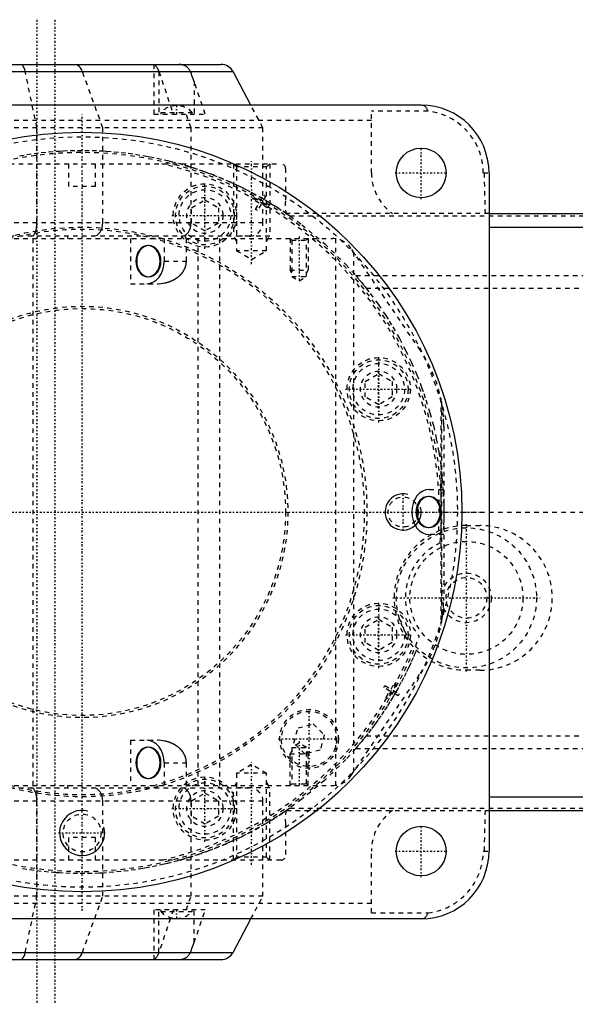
# Model space of a CAD drawing. Extents: x -565 to 345, y -109 to 109.
# Tile 18 of 19: x -14 to 109, y -109 to 109. Entities that reach past the tile are written whole.
import ezdxf

# ---------------------------------------------------------------- set-up
doc = ezdxf.new("R2010")
doc.units = 0
doc.linetypes.add('CENTER', pattern=[1.5, 0.45, -0.5, 0.05, -0.5])
doc.linetypes.add('DASHED', pattern=[2, 1, -1])
for name, color, linetype in [('AM_0', 7, 'CONTINUOUS'), ('AM_10', 7, 'CONTINUOUS'), ('AM_3', 7, 'DASHED'), ('AM_7', 7, 'CENTER')]:
    doc.layers.add(name, color=color, linetype=linetype)

msp = doc.modelspace()

# ---------------------------------------------------------------- linework, layer by layer
at = {"layer": 'AM_0', "color": 7, "linetype": 'CONTINUOUS'}
for p, q in [((-148.75, 99), (30.75, 99)), ((-28.94, 97.41), (33.4, 97.41)), ((37.34, 90), (33.4, 97.41)), ((75, 90), (-75, 90)), ((90, 75), (90, -75)), ((90, 66), (157.5, 66)), ((90, 63), (157.5, 63)), ((90, -63), (157.5, -63)), ((90, -66), (157.5, -66)), ((75, -90), (-75, -90)), ((33.4, -97.41), (37.34, -90)), ((-28.94, -97.41), (33.4, -97.41)), ((-148.75, -99), (30.75, -99))]:
    msp.add_line(p, q, dxfattribs=at)
for centre, radius in [((0, 0), 84), ((75, 75), 5.5), ((75, -75), 5.5)]:
    msp.add_circle(centre, radius, dxfattribs=at)
for centre, radius, start, end in [((30.75, 96), 3, 28, 90), ((75, 75), 15, 0, 90), ((75, -75), 15, 270, 0), ((30.75, -96), 3, 270, 332)]:
    msp.add_arc(centre, radius, start, end, dxfattribs=at)
at = {"layer": 'AM_10', "color": 7, "linetype": 'CONTINUOUS'}
for centre, radius in [((71, 0), 4), ((0, -71), 5)]:
    msp.add_arc(centre, radius, 75, 15, dxfattribs=at)
at = {"layer": 'AM_3', "color": 6, "linetype": 'DASHED'}
for p, q in [((15.88, 99), (15.88, 88)), ((-9.99, 85), (-12.57, 97.41)), ((4.57, 85), (0.07, 97.41)), ((16.99, 97.44), (20.16, 88)), ((16.99, 97.44), (16.99, 88)), ((24.77, 95.25), (24.77, 88)), ((27.25, 88), (24.77, 95.25)), ((40, 85), (37.34, 90)), ((15.88, 88), (27.25, 88)), ((17.43, 88.34), (17.43, 88)), ((17.43, 88.34), (24.33, 88.34)), ((24.1, 85), (23.01, 88)), ((24.33, 88), (24.33, 88.34)), ((76.51, 88.64), (64, 88.64)), ((64, 75), (64, 88.64)), ((40, 85), (-97.7, 85)), ((64, 86.59), (-64, 86.59)), ((-9.99, 64), (-9.99, 85)), ((4.57, 64), (4.57, 85)), ((24.1, 64), (24.1, 85)), ((40, 64), (40, 85)), ((-44, 77), (44, 77)), ((-3, 77), (-3, 72)), ((3, 72), (3, 77)), ((33.5, 77), (34.18, 76.32)), ((33.5, 77), (33.5, 61)), ((34.18, 76.32), (34.18, 57.8)), ((40.82, 76.32), (34.18, 76.32)), ((40.82, 76.32), (41.5, 77)), ((40.82, 57.8), (40.82, 76.32)), ((41.5, 77), (41.5, 61)), ((45, 76), (45, 68.74)), ((88.73, 75), (90, 75)), ((89.2, 66), (88.99, 75)), ((3, 72), (-3, 72)), ((39.41, 68.77), (40.16, 70.07)), ((40.6, 69.82), (39.85, 68.52)), ((40.16, 70.07), (40.6, 69.82)), ((24.2, 67.31), (27.17, 69.03)), ((27.17, 69.03), (30.14, 67.31)), ((37.8, 69.12), (38.05, 69.55)), ((39.16, 68.33), (37.8, 69.12)), ((38.05, 69.55), (39.41, 68.77)), ((38.34, 66.91), (39.16, 68.33)), ((39.6, 68.08), (38.78, 66.66)), ((40.96, 67.3), (39.6, 68.08)), ((39.85, 68.52), (41.21, 67.73)), ((41.21, 67.73), (40.96, 67.3)), ((24.2, 63.88), (24.2, 67.31)), ((30.14, 67.31), (30.14, 63.88)), ((38.78, 66.66), (38.34, 66.91)), ((90, 66), (45.21, 66)), ((45.21, 66), (45.95, 65.49)), ((45.95, 65.49), (157.5, 65.49)), ((40, 64), (-108.06, 64)), ((27.17, 62.17), (24.2, 63.88)), ((30.14, 63.88), (27.17, 62.17)), ((37, 61), (-89.99, 61)), ((-3.18, 60.5), (-3.18, 61)), ((0, 60.5), (0, 61)), ((41.5, 61), (33.5, 61)), ((34.18, 59.83), (33.5, 61)), ((40.82, 59.83), (41.5, 61)), ((-67, 60.5), (55.35, 60.5)), ((-10.88, 60.5), (-10.88, -60.5)), ((10.72, 60.5), (10.72, 50.5)), ((14.77, 58.95), (14.56, 58.95)), ((18.18, 60.5), (18.18, 55.5)), ((23.07, 55.5), (23.07, 60.5)), ((25.63, 60.5), (25.63, -60.5)), ((30.38, 60.5), (30.38, -60.5)), ((46, 60.5), (46.38, 60.12)), ((46, 60.5), (46, 53.5)), ((46.38, 60.12), (46.38, 52.1)), ((46.38, 60.12), (49.62, 60.12)), ((49.62, 60.12), (50, 60.5)), ((49.62, 52.1), (49.62, 60.12)), ((50, 60.5), (50, 53.5)), ((56.07, 60.45), (56.07, -60.45)), ((34.18, 57.8), (37.5, 55.88)), ((40.82, 57.8), (34.18, 57.8)), ((37.5, 55.88), (40.82, 57.8)), ((74.81, 35.75), (59.49, 58.31)), ((60.03, 57.51), (60.03, -57.51)), ((18.18, 55.5), (23.07, 55.5)), ((46.38, 52.84), (46, 53.5)), ((46, 53.5), (50, 53.5)), ((49.62, 52.84), (50, 53.5)), ((60.55, 52.29), (157.5, 52.29)), ((10.72, 50.5), (16.63, 50.5)), ((14.56, 52.05), (14.77, 52.05)), ((46.38, 52.1), (48, 51.16)), ((46.38, 52.1), (49.62, 52.1)), ((48, 51.16), (49.62, 52.1)), ((62.83, 49.52), (157.5, 49.52)), ((62.63, 28.88), (65.6, 30.6)), ((65.6, 30.6), (68.57, 28.88)), ((62.63, 25.46), (62.63, 28.88)), ((68.57, 28.88), (68.57, 25.46)), ((65.6, 23.74), (62.63, 25.46)), ((68.57, 25.46), (65.6, 23.74)), ((79.34, 25.13), (79.34, -25.13)), ((79.5, 24.35), (79.5, -24.35)), ((80, 18.89), (80, -18.89)), ((76.81, 5), (80, 5)), ((76.76, 3.45), (76.54, 3.45)), ((80, 0), (157.5, 0)), ((76.54, -3.45), (76.76, -3.45)), ((85, -3), (88, -3)), ((80, -5), (76.81, -5)), ((62.63, -25.46), (65.6, -23.74)), ((65.6, -23.74), (68.57, -25.46)), ((62.63, -28.89), (62.63, -25.46)), ((68.57, -25.46), (68.57, -28.89)), ((65.6, -30.6), (62.63, -28.89)), ((68.57, -28.89), (65.6, -30.6)), ((59.49, -58.31), (74.81, -35.75)), ((88, -35), (85, -35)), ((66.72, -38.81), (66.97, -38.38)), ((68.08, -39.6), (66.72, -38.81)), ((66.97, -38.38), (68.33, -39.16)), ((68.33, -39.16), (69.08, -37.86)), ((69.52, -38.11), (68.77, -39.41)), ((69.08, -37.86), (69.52, -38.11)), ((67.26, -41.02), (68.08, -39.6)), ((67.7, -41.27), (67.26, -41.02)), ((68.52, -39.85), (67.7, -41.27)), ((69.88, -40.63), (68.52, -39.85)), ((68.77, -39.41), (70.13, -40.2)), ((70.13, -40.2), (69.88, -40.63)), ((46.86, -51.1), (47.76, -47.76)), ((47.76, -47.76), (51.1, -46.86)), ((51.1, -46.86), (53.55, -49.31)), ((53.55, -49.31), (52.65, -52.65)), ((62.83, -49.52), (157.5, -49.52)), ((10.72, -50.5), (10.72, -60.5)), ((10.72, -50.5), (16.63, -50.5)), ((14.77, -52.05), (14.56, -52.05)), ((48, -51.16), (46.38, -52.1)), ((46.38, -52.1), (46.38, -60.12)), ((46.38, -52.1), (49.62, -52.1)), ((49.31, -53.55), (46.86, -51.1)), ((49.62, -52.1), (48, -51.16)), ((49.62, -60.12), (49.62, -52.1)), ((46.38, -52.84), (46, -53.5)), ((46, -60.5), (46, -53.5)), ((46, -53.5), (50, -53.5)), ((52.65, -52.65), (49.31, -53.55)), ((49.62, -52.84), (50, -53.5)), ((50, -60.5), (50, -53.5)), ((60.55, -52.29), (157.5, -52.29)), ((18.18, -55.5), (23.07, -55.5)), ((18.18, -55.5), (18.18, -60.5)), ((23.07, -60.5), (23.07, -55.5)), ((37.5, -55.88), (34.18, -57.8)), ((40.82, -57.8), (37.5, -55.88)), ((34.18, -57.8), (34.18, -76.32)), ((40.82, -57.8), (34.18, -57.8)), ((40.82, -76.32), (40.82, -57.8)), ((-67, -60.5), (55.35, -60.5)), ((-3.18, -61), (-3.18, -60.5)), ((0, -61), (0, -60.5)), ((14.56, -58.95), (14.77, -58.95)), ((34.18, -59.83), (33.5, -61)), ((40.82, -59.83), (41.5, -61)), ((46.38, -60.12), (46, -60.5)), ((46.38, -60.12), (49.62, -60.12)), ((50, -60.5), (49.62, -60.12)), ((-89.99, -61), (37, -61)), ((24.2, -63.89), (27.17, -62.17)), ((27.17, -62.17), (30.14, -63.89)), ((41.5, -61), (33.5, -61)), ((33.5, -77), (33.5, -61)), ((41.5, -77), (41.5, -61)), ((40, -64), (-97.7, -64)), ((-9.99, -85), (-9.99, -64)), ((4.57, -85), (4.57, -64)), ((24.1, -85), (24.1, -64)), ((24.2, -67.31), (24.2, -63.89)), ((30.14, -63.89), (30.14, -67.31)), ((40, -85), (40, -64)), ((27.17, -69.03), (24.2, -67.31)), ((30.14, -67.31), (27.17, -69.03)), ((45.95, -65.49), (45.21, -66)), ((45.21, -66), (90, -66)), ((45.95, -65.49), (157.5, -65.49)), ((88.99, -75), (89.2, -66)), ((45, -68.74), (45, -76)), ((-3, -72), (-3, -77)), ((3, -72), (-3, -72)), ((3, -77), (3, -72)), ((64, -88.64), (64, -75)), ((88.73, -75), (90, -75)), ((44, -77), (-44, -77)), ((34.18, -76.32), (33.5, -77)), ((40.82, -76.32), (34.18, -76.32)), ((41.5, -77), (40.82, -76.32)), ((40, -85), (-97.7, -85)), ((64, -86.59), (-64, -86.59)), ((-12.57, -97.41), (-9.99, -85)), ((0.07, -97.41), (4.57, -85)), ((23.01, -88), (24.1, -85)), ((37.34, -90), (40, -85)), ((15.88, -88), (15.88, -99)), ((27.25, -88), (15.88, -88)), ((20.16, -88), (16.99, -97.44)), ((16.99, -97.44), (16.99, -88)), ((17.43, -88), (17.43, -88.34)), ((17.43, -88.34), (24.33, -88.34)), ((24.33, -88.34), (24.33, -88)), ((24.77, -95.25), (24.77, -88)), ((24.77, -95.25), (27.25, -88)), ((64, -88.64), (76.51, -88.64))]:
    msp.add_line(p, q, dxfattribs=at)
for points in [[(-12.57, 97.41), (-12.68, 97.86), (-12.83, 98.25), (-13, 98.57), (-13.19, 98.81), (-13.39, 98.95), (-13.6, 99)], [(0.07, 97.41), (-0.13, 97.86), (-0.38, 98.25), (-0.68, 98.57), (-1.01, 98.81), (-1.37, 98.95), (-1.73, 99)], [(-11.16, 61), (-10.93, 61.06), (-10.71, 61.23), (-10.51, 61.51), (-10.33, 61.88), (-10.19, 62.33), (-10.08, 62.85), (-10.01, 63.41), (-9.99, 64)], [(2.53, 61), (2.93, 61.06), (3.31, 61.23), (3.66, 61.51), (3.97, 61.88), (4.23, 62.33), (4.42, 62.85), (4.53, 63.41), (4.57, 64)], [(22.05, 61), (22.45, 61.06), (22.84, 61.23), (23.19, 61.51), (23.5, 61.88), (23.76, 62.33), (23.94, 62.85), (24.06, 63.41), (24.1, 64)], [(14.29, 50.5), (15.05, 50.6), (15.78, 50.88), (16.45, 51.34), (17.04, 51.96), (17.52, 52.72), (17.88, 53.59), (18.1, 54.52), (18.18, 55.5)], [(76.81, 5), (76.06, 4.9), (75.33, 4.62), (74.65, 4.16), (74.07, 3.54), (73.58, 2.78), (73.22, 1.91), (73, 0.98), (72.93, 0), (73, -0.98), (73.22, -1.91), (73.58, -2.78), (74.07, -3.54), (74.65, -4.16), (75.33, -4.62), (76.06, -4.9), (76.81, -5)], [(18.18, -55.5), (18.1, -54.52), (17.88, -53.59), (17.52, -52.72), (17.04, -51.96), (16.45, -51.34), (15.78, -50.88), (15.05, -50.6), (14.29, -50.5)], [(-9.99, -64), (-10.01, -63.41), (-10.08, -62.85), (-10.19, -62.33), (-10.33, -61.88), (-10.51, -61.51), (-10.71, -61.23), (-10.93, -61.06), (-11.16, -61)], [(4.57, -64), (4.53, -63.41), (4.42, -62.85), (4.23, -62.33), (3.97, -61.88), (3.66, -61.51), (3.31, -61.23), (2.93, -61.06), (2.53, -61)], [(24.1, -64), (24.06, -63.41), (23.94, -62.85), (23.76, -62.33), (23.5, -61.88), (23.19, -61.51), (22.84, -61.23), (22.45, -61.06), (22.05, -61)], [(-13.6, -99), (-13.39, -98.95), (-13.19, -98.81), (-13, -98.57), (-12.83, -98.25), (-12.68, -97.86), (-12.57, -97.41)], [(-1.73, -99), (-1.37, -98.95), (-1.01, -98.81), (-0.68, -98.57), (-0.38, -98.25), (-0.13, -97.86), (0.07, -97.41)]]:
    msp.add_lwpolyline(points, dxfattribs=at)
for points in [[(14.56, 58.95), (14.04, 58.88), (13.53, 58.69), (13.07, 58.37), (12.66, 57.94), (12.33, 57.42), (12.08, 56.82), (11.93, 56.17), (11.88, 55.5), (11.93, 54.83), (12.08, 54.18), (12.33, 53.58), (12.66, 53.06), (13.07, 52.63), (13.53, 52.31), (14.04, 52.12), (14.56, 52.05), (15.08, 52.12), (15.59, 52.31), (16.05, 52.63), (16.46, 53.06), (16.79, 53.58), (17.04, 54.18), (17.19, 54.83), (17.24, 55.5), (17.19, 56.17), (17.04, 56.82), (16.79, 57.42), (16.46, 57.94), (16.05, 58.37), (15.59, 58.69), (15.08, 58.88)], [(14.77, 52.05), (15.29, 52.12), (15.79, 52.31), (16.26, 52.63), (16.66, 53.06), (17, 53.58), (17.24, 54.18), (17.4, 54.83), (17.45, 55.5), (17.4, 56.17), (17.24, 56.82), (17, 57.42), (16.66, 57.94), (16.26, 58.37), (15.79, 58.69), (15.29, 58.88), (14.77, 58.95), (14.24, 58.88), (13.74, 58.69), (13.28, 58.37), (12.87, 57.94), (12.54, 57.42), (12.29, 56.82), (12.14, 56.17), (12.08, 55.5), (12.14, 54.83), (12.29, 54.18), (12.54, 53.58), (12.87, 53.06), (13.28, 52.63), (13.74, 52.31), (14.24, 52.12)], [(76.54, 3.45), (76.02, 3.38), (75.52, 3.19), (75.05, 2.87), (74.65, 2.44), (74.31, 1.92), (74.06, 1.32), (73.91, 0.67), (73.86, 0), (73.91, -0.67), (74.06, -1.32), (74.31, -1.92), (74.65, -2.44), (75.05, -2.87), (75.52, -3.19), (76.02, -3.38), (76.54, -3.45), (77.06, -3.38), (77.57, -3.19), (78.03, -2.87), (78.44, -2.44), (78.77, -1.92), (79.02, -1.32), (79.17, -0.67), (79.22, 0), (79.17, 0.67), (79.02, 1.32), (78.77, 1.92), (78.44, 2.44), (78.03, 2.87), (77.57, 3.19), (77.06, 3.38)], [(76.76, -3.45), (77.28, -3.38), (77.78, -3.19), (78.25, -2.87), (78.65, -2.44), (78.99, -1.92), (79.23, -1.32), (79.39, -0.67), (79.44, 0), (79.39, 0.67), (79.23, 1.32), (78.99, 1.92), (78.65, 2.44), (78.25, 2.87), (77.78, 3.19), (77.28, 3.38), (76.76, 3.45), (76.23, 3.38), (75.73, 3.19), (75.27, 2.87), (74.86, 2.44), (74.53, 1.92), (74.28, 1.32), (74.13, 0.67), (74.08, 0), (74.13, -0.67), (74.28, -1.32), (74.53, -1.92), (74.86, -2.44), (75.27, -2.87), (75.73, -3.19), (76.23, -3.38)], [(14.56, -52.05), (14.04, -52.12), (13.53, -52.31), (13.07, -52.63), (12.66, -53.06), (12.33, -53.58), (12.08, -54.18), (11.93, -54.83), (11.88, -55.5), (11.93, -56.17), (12.08, -56.82), (12.33, -57.42), (12.66, -57.94), (13.07, -58.37), (13.53, -58.69), (14.04, -58.88), (14.56, -58.95), (15.08, -58.88), (15.59, -58.69), (16.05, -58.37), (16.46, -57.94), (16.79, -57.42), (17.04, -56.82), (17.19, -56.17), (17.24, -55.5), (17.19, -54.83), (17.04, -54.18), (16.79, -53.58), (16.46, -53.06), (16.05, -52.63), (15.59, -52.31), (15.08, -52.12)], [(14.77, -58.95), (15.29, -58.88), (15.79, -58.69), (16.26, -58.37), (16.66, -57.94), (17, -57.42), (17.24, -56.82), (17.4, -56.17), (17.45, -55.5), (17.4, -54.83), (17.24, -54.18), (17, -53.58), (16.66, -53.06), (16.26, -52.63), (15.79, -52.31), (15.29, -52.12), (14.77, -52.05), (14.24, -52.12), (13.74, -52.31), (13.28, -52.63), (12.87, -53.06), (12.54, -53.58), (12.29, -54.18), (12.14, -54.83), (12.08, -55.5), (12.14, -56.17), (12.29, -56.82), (12.54, -57.42), (12.87, -57.94), (13.28, -58.37), (13.74, -58.69), (14.24, -58.88)]]:
    msp.add_lwpolyline(points, close=True, dxfattribs=at)
for points in [[(15.91, 99, 0), (15.92, 99, 0), (15.95, 98.99, 0), (15.99, 98.97, 0), (16.01, 98.96, 0), (16.03, 98.94, 0), (16.08, 98.91, 0), (16.14, 98.86, 0), (16.2, 98.8, 0), (16.27, 98.73, 0), (16.33, 98.65, 0), (16.37, 98.61, 0), (16.4, 98.57, 0), (16.47, 98.47, 0), (16.55, 98.36, 0), (16.62, 98.24, 0), (16.7, 98.12, 0), (16.77, 97.98, 0), (16.8, 97.91, 0), (16.84, 97.84, 0), (16.9, 97.68, 0), (16.97, 97.53, 0), (16.99, 97.44, 0)], [(23.94, 97.41, 0), (23.91, 97.49, 0), (23.83, 97.65, 0), (23.74, 97.81, 0), (23.69, 97.88, 0), (23.64, 97.95, 0), (23.53, 98.09, 0), (23.42, 98.22, 0), (23.29, 98.35, 0), (23.15, 98.46, 0), (23.07, 98.52, 0), (23.05, 98.53, 0), (23.02, 98.55, 0), (23.01, 98.56, 0), (23, 98.57, 0), (22.98, 98.58, 0), (22.95, 98.6, 0), (22.94, 98.61, 0), (22.93, 98.61, 0), (22.9, 98.63, 0), (22.88, 98.64, 0), (22.86, 98.65, 0), (22.85, 98.66, 0), (22.82, 98.67, 0), (22.8, 98.69, 0), (22.77, 98.7, 0), (22.74, 98.71, 0), (22.72, 98.72, 0), (22.7, 98.73, 0), (22.69, 98.74, 0), (22.66, 98.75, 0), (22.64, 98.76, 0), (22.61, 98.77, 0), (22.58, 98.78, 0), (22.55, 98.8, 0), (22.54, 98.8, 0), (22.52, 98.81, 0), (22.5, 98.82, 0), (22.47, 98.83, 0), (22.37, 98.86, 0), (22.19, 98.91, 0), (22.02, 98.94, 0), (21.92, 98.96, 0), (21.83, 98.97, 0), (21.65, 98.99, 0), (21.46, 99, 0), (21.36, 99, 0)], [(24.77, 95.25, 0), (24.64, 95.62, 0), (24.37, 96.35, 0), (24.09, 97.06, 0), (23.94, 97.41, 0)], [(75.14, 90, 0), (75.15, 90, 0), (75.16, 90, 0), (75.18, 90, 0), (75.19, 90, 0), (75.2, 90, 0), (75.21, 90, 0), (75.23, 90, 0), (75.25, 90, 0), (75.26, 90, 0), (75.27, 90, 0), (75.28, 90, 0), (75.29, 90, 0), (75.3, 89.99, 0), (75.32, 89.99, 0), (75.33, 89.99, 0), (75.34, 89.99, 0), (75.36, 89.99, 0), (75.36, 89.99, 0), (75.37, 89.99, 0), (75.38, 89.99, 0), (75.4, 89.99, 0), (75.4, 89.99, 0), (75.41, 89.98, 0), (75.42, 89.98, 0), (75.44, 89.98, 0), (75.44, 89.98, 0), (75.45, 89.98, 0), (75.46, 89.98, 0), (75.48, 89.97, 0), (75.49, 89.97, 0), (75.5, 89.97, 0), (75.52, 89.96, 0), (75.52, 89.96, 0), (75.53, 89.96, 0), (75.54, 89.96, 0), (75.55, 89.95, 0), (75.6, 89.94, 0), (75.67, 89.9, 0), (75.75, 89.86, 0), (75.82, 89.8, 0), (75.86, 89.76, 0), (75.89, 89.72, 0), (75.96, 89.64, 0), (76.03, 89.54, 0), (76.1, 89.43, 0), (76.17, 89.31, 0), (76.25, 89.17, 0), (76.28, 89.1, 0), (76.32, 89.03, 0), (76.39, 88.88, 0), (76.47, 88.72, 0), (76.51, 88.64, 0)], [(-13.81, 78.8, 0), (-12.22, 79.06, 0), (-10.63, 79.29, 0), (-9.03, 79.49, 0), (-7.43, 79.65, 0), (-5.83, 79.79, 0), (-5.03, 79.84, 0), (-4.22, 79.89, 0), (-2.62, 79.96, 0), (-1.01, 79.99, 0), (0.6, 80, 0), (2.21, 79.97, 0), (3.81, 79.91, 0), (4.62, 79.87, 0), (5.42, 79.82, 0), (7.02, 79.69, 0), (8.62, 79.53, 0), (10.22, 79.34, 0), (11.81, 79.12, 0), (13.4, 78.87, 0), (14.19, 78.73, 0), (14.99, 78.58, 0), (16.56, 78.27, 0), (18.13, 77.92, 0), (18.91, 77.73, 0), (19.7, 77.54, 0), (21.25, 77.13, 0), (22.8, 76.68, 0), (23.57, 76.45, 0), (24.33, 76.21, 0), (25.86, 75.7, 0), (27.38, 75.17, 0), (28.88, 74.6, 0), (30.38, 74.01, 0), (31.86, 73.38, 0), (32.59, 73.06, 0), (33.33, 72.73, 0), (34.78, 72.04, 0), (36.22, 71.33, 0), (37.65, 70.59, 0), (39.06, 69.81, 0), (40.46, 69.02, 0), (41.15, 68.61, 0), (41.84, 68.19, 0), (43.2, 67.33, 0), (44.54, 66.45, 0), (45.21, 66, 0)], [(45.95, 65.49, 0), (48.6, 63.54, 0), (53.66, 59.34, 0), (58.35, 54.73, 0), (60.55, 52.29, 0)], [(16.63, 50.5, 0), (16.91, 50.5, 0), (17.47, 50.54, 0), (18.03, 50.62, 0), (18.3, 50.67, 0), (18.34, 50.68, 0), (18.43, 50.7, 0), (18.52, 50.72, 0), (18.57, 50.73, 0), (18.61, 50.74, 0), (18.7, 50.77, 0), (18.79, 50.79, 0), (18.88, 50.81, 0), (18.97, 50.84, 0), (19.05, 50.87, 0), (19.1, 50.88, 0), (19.14, 50.89, 0), (19.22, 50.92, 0), (19.31, 50.95, 0), (19.39, 50.98, 0), (19.48, 51.02, 0), (19.56, 51.05, 0), (19.6, 51.06, 0), (19.65, 51.08, 0), (19.73, 51.12, 0), (19.81, 51.15, 0), (19.89, 51.19, 0), (19.97, 51.23, 0), (20.05, 51.26, 0), (20.09, 51.28, 0), (20.13, 51.3, 0), (20.21, 51.34, 0), (20.29, 51.38, 0), (20.36, 51.43, 0), (20.44, 51.47, 0), (20.51, 51.51, 0), (20.55, 51.53, 0), (20.59, 51.56, 0), (20.66, 51.6, 0), (20.73, 51.65, 0), (20.8, 51.69, 0), (20.88, 51.74, 0), (20.95, 51.79, 0), (20.98, 51.81, 0), (21.01, 51.84, 0), (21.08, 51.89, 0), (21.15, 51.94, 0), (21.18, 51.96, 0), (21.22, 51.99, 0), (21.28, 52.04, 0), (21.35, 52.1, 0), (21.38, 52.12, 0), (21.41, 52.15, 0), (21.47, 52.2, 0), (21.53, 52.26, 0), (21.59, 52.31, 0), (21.65, 52.37, 0), (21.71, 52.43, 0), (21.74, 52.46, 0), (21.77, 52.49, 0), (21.82, 52.54, 0), (21.88, 52.6, 0), (21.93, 52.66, 0), (21.98, 52.72, 0), (22.03, 52.78, 0), (22.06, 52.81, 0), (22.08, 52.84, 0), (22.13, 52.91, 0), (22.18, 52.97, 0), (22.23, 53.03, 0), (22.27, 53.1, 0), (22.32, 53.16, 0), (22.34, 53.19, 0), (22.36, 53.22, 0), (22.4, 53.29, 0), (22.44, 53.35, 0), (22.48, 53.42, 0), (22.52, 53.49, 0), (22.56, 53.55, 0), (22.58, 53.59, 0), (22.6, 53.62, 0), (22.63, 53.69, 0), (22.66, 53.76, 0), (22.69, 53.82, 0), (22.73, 53.89, 0), (22.76, 53.96, 0), (22.77, 54, 0), (22.78, 54.03, 0), (22.81, 54.1, 0), (22.84, 54.17, 0), (22.85, 54.21, 0), (22.86, 54.24, 0), (22.88, 54.31, 0), (22.9, 54.38, 0), (22.91, 54.42, 0), (22.92, 54.45, 0), (22.94, 54.52, 0), (22.96, 54.6, 0), (22.98, 54.67, 0), (22.99, 54.74, 0), (23.01, 54.81, 0), (23.01, 54.85, 0), (23.02, 54.88, 0), (23.03, 54.96, 0), (23.04, 55.03, 0), (23.05, 55.1, 0), (23.05, 55.17, 0), (23.06, 55.25, 0), (23.06, 55.28, 0), (23.06, 55.32, 0), (23.07, 55.39, 0), (23.07, 55.46, 0), (23.07, 55.5, 0)], [(60.55, 52.29, 0), (60.55, 52.28, 0), (60.57, 52.27, 0), (60.58, 52.25, 0), (60.58, 52.25, 0), (60.59, 52.24, 0), (60.6, 52.23, 0), (60.61, 52.21, 0), (60.63, 52.2, 0), (60.64, 52.18, 0), (60.65, 52.17, 0), (60.66, 52.16, 0), (60.67, 52.15, 0), (60.68, 52.13, 0), (60.7, 52.12, 0), (60.71, 52.1, 0), (60.73, 52.08, 0), (60.74, 52.06, 0), (60.75, 52.05, 0), (60.76, 52.04, 0), (60.77, 52.03, 0), (60.79, 52.01, 0), (60.8, 52, 0), (60.81, 51.99, 0), (60.82, 51.97, 0), (60.84, 51.95, 0), (60.85, 51.94, 0), (60.86, 51.93, 0), (60.87, 51.91, 0), (60.89, 51.89, 0), (60.91, 51.87, 0), (60.93, 51.84, 0), (60.95, 51.82, 0), (60.95, 51.81, 0), (60.96, 51.8, 0), (60.98, 51.78, 0), (61, 51.76, 0), (61.07, 51.68, 0), (61.18, 51.54, 0), (61.31, 51.39, 0), (61.44, 51.24, 0), (61.51, 51.16, 0), (61.58, 51.07, 0), (61.72, 50.9, 0), (61.86, 50.73, 0), (62.01, 50.54, 0), (62.16, 50.36, 0), (62.31, 50.17, 0), (62.39, 50.08, 0), (62.46, 49.98, 0), (62.61, 49.8, 0), (62.76, 49.61, 0), (62.83, 49.52, 0)], [(62.83, 49.52, 0), (63.74, 48.35, 0), (65.49, 45.95, 0), (67.15, 43.49, 0), (67.94, 42.24, 0), (68.71, 40.97, 0), (70.18, 38.4, 0), (71.56, 35.77, 0), (72.84, 33.09, 0), (74.01, 30.37, 0), (75.09, 27.6, 0), (75.59, 26.21, 0), (76.06, 24.8, 0), (76.93, 21.96, 0), (77.69, 19.1, 0), (78.34, 16.2, 0), (78.89, 13.29, 0), (79.33, 10.35, 0), (79.51, 8.88, 0), (79.66, 7.41, 0), (79.88, 4.45, 0), (79.99, 1.48, 0), (80, 0, 0)], [(79.69, 23.22, 0), (79.66, 23.41, 0), (79.6, 23.79, 0), (79.53, 24.16, 0), (79.5, 24.35, 0)], [(80, 18.89, 0), (79.99, 19.58, 0), (79.92, 21.03, 0), (79.78, 22.5, 0), (79.69, 23.22, 0)], [(80, 0, 0), (80, -0.64, 0), (79.98, -1.92, 0), (79.94, -3.19, 0), (79.91, -3.83, 0)], [(79.69, -23.22, 0), (79.78, -22.5, 0), (79.92, -21.03, 0), (79.99, -19.58, 0), (80, -18.89, 0)], [(79.5, -24.35, 0), (79.53, -24.16, 0), (79.6, -23.79, 0), (79.66, -23.41, 0), (79.69, -23.22, 0)], [(73.93, -30.56, 0), (73.7, -31.12, 0), (73.21, -32.25, 0), (72.71, -33.36, 0), (72.45, -33.92, 0), (72.19, -34.47, 0), (71.66, -35.57, 0), (71.1, -36.67, 0), (70.53, -37.75, 0), (69.95, -38.82, 0), (69.34, -39.89, 0), (69.04, -40.42, 0), (68.73, -40.95, 0), (68.09, -42, 0), (67.44, -43.03, 0), (66.77, -44.06, 0), (66.09, -45.08, 0), (65.39, -46.08, 0), (65.04, -46.58, 0), (64.68, -47.08, 0), (63.95, -48.06, 0), (63.21, -49.04, 0), (62.83, -49.52, 0)], [(62.83, -49.52, 0), (62.76, -49.61, 0), (62.61, -49.8, 0), (62.46, -49.98, 0), (62.39, -50.08, 0), (62.31, -50.17, 0), (62.16, -50.36, 0), (62.01, -50.54, 0), (61.86, -50.73, 0), (61.72, -50.9, 0), (61.58, -51.07, 0), (61.51, -51.16, 0), (61.44, -51.24, 0), (61.31, -51.39, 0), (61.18, -51.54, 0), (61.07, -51.68, 0), (61, -51.76, 0), (60.98, -51.78, 0), (60.96, -51.8, 0), (60.95, -51.81, 0), (60.95, -51.82, 0), (60.93, -51.84, 0), (60.91, -51.87, 0), (60.89, -51.89, 0), (60.87, -51.91, 0), (60.86, -51.93, 0), (60.85, -51.94, 0), (60.84, -51.95, 0), (60.82, -51.97, 0), (60.81, -51.99, 0), (60.8, -52, 0), (60.79, -52.01, 0), (60.77, -52.03, 0), (60.76, -52.04, 0), (60.75, -52.05, 0), (60.74, -52.06, 0), (60.73, -52.08, 0), (60.71, -52.1, 0), (60.7, -52.12, 0), (60.68, -52.13, 0), (60.67, -52.15, 0), (60.66, -52.16, 0), (60.65, -52.17, 0), (60.64, -52.18, 0), (60.63, -52.2, 0), (60.61, -52.21, 0), (60.6, -52.23, 0), (60.59, -52.24, 0), (60.58, -52.25, 0), (60.58, -52.25, 0), (60.57, -52.27, 0), (60.55, -52.28, 0), (60.55, -52.29, 0)], [(23.07, -55.5, 0), (23.07, -55.46, 0), (23.07, -55.39, 0), (23.06, -55.32, 0), (23.06, -55.28, 0), (23.06, -55.25, 0), (23.05, -55.17, 0), (23.05, -55.1, 0), (23.04, -55.03, 0), (23.03, -54.96, 0), (23.02, -54.88, 0), (23.01, -54.85, 0), (23.01, -54.81, 0), (22.99, -54.74, 0), (22.98, -54.67, 0), (22.96, -54.6, 0), (22.94, -54.52, 0), (22.92, -54.45, 0), (22.91, -54.42, 0), (22.9, -54.38, 0), (22.88, -54.31, 0), (22.86, -54.24, 0), (22.85, -54.21, 0), (22.84, -54.17, 0), (22.81, -54.1, 0), (22.78, -54.03, 0), (22.77, -54, 0), (22.76, -53.96, 0), (22.73, -53.89, 0), (22.69, -53.82, 0), (22.66, -53.76, 0), (22.63, -53.69, 0), (22.6, -53.62, 0), (22.58, -53.59, 0), (22.56, -53.55, 0), (22.52, -53.49, 0), (22.48, -53.42, 0), (22.44, -53.35, 0), (22.4, -53.29, 0), (22.36, -53.22, 0), (22.34, -53.19, 0), (22.32, -53.16, 0), (22.27, -53.1, 0), (22.23, -53.03, 0), (22.18, -52.97, 0), (22.13, -52.91, 0), (22.08, -52.84, 0), (22.06, -52.81, 0), (22.03, -52.78, 0), (21.98, -52.72, 0), (21.93, -52.66, 0), (21.88, -52.6, 0), (21.82, -52.54, 0), (21.77, -52.49, 0), (21.74, -52.46, 0), (21.71, -52.43, 0), (21.65, -52.37, 0), (21.59, -52.31, 0), (21.53, -52.26, 0), (21.47, -52.2, 0), (21.41, -52.15, 0), (21.38, -52.12, 0), (21.35, -52.1, 0), (21.28, -52.04, 0), (21.22, -51.99, 0), (21.18, -51.96, 0), (21.15, -51.94, 0), (21.08, -51.89, 0), (21.01, -51.84, 0), (20.98, -51.81, 0), (20.95, -51.79, 0), (20.88, -51.74, 0), (20.8, -51.69, 0), (20.73, -51.65, 0), (20.66, -51.6, 0), (20.59, -51.56, 0), (20.55, -51.53, 0), (20.51, -51.51, 0), (20.44, -51.47, 0), (20.36, -51.43, 0), (20.29, -51.38, 0), (20.21, -51.34, 0), (20.13, -51.3, 0), (20.09, -51.28, 0), (20.05, -51.26, 0), (19.97, -51.23, 0), (19.89, -51.19, 0), (19.81, -51.15, 0), (19.73, -51.12, 0), (19.65, -51.08, 0), (19.6, -51.06, 0), (19.56, -51.05, 0), (19.48, -51.02, 0), (19.39, -50.98, 0), (19.31, -50.95, 0), (19.22, -50.92, 0), (19.14, -50.89, 0), (19.1, -50.88, 0), (19.05, -50.87, 0), (18.97, -50.84, 0), (18.88, -50.81, 0), (18.79, -50.79, 0), (18.7, -50.77, 0), (18.61, -50.74, 0), (18.57, -50.73, 0), (18.52, -50.72, 0), (18.43, -50.7, 0), (18.34, -50.68, 0), (18.3, -50.67, 0), (18.03, -50.62, 0), (17.47, -50.54, 0), (16.91, -50.5, 0), (16.63, -50.5, 0)], [(60.55, -52.29, 0), (58.35, -54.73, 0), (53.66, -59.34, 0), (48.6, -63.54, 0), (45.95, -65.49, 0)], [(45.21, -66, 0), (44.54, -66.45, 0), (43.2, -67.33, 0), (41.84, -68.19, 0), (41.15, -68.61, 0), (40.46, -69.02, 0), (39.06, -69.81, 0), (37.65, -70.59, 0), (36.22, -71.33, 0), (34.78, -72.04, 0), (33.33, -72.73, 0), (32.59, -73.06, 0), (31.86, -73.38, 0), (30.38, -74.01, 0), (28.88, -74.6, 0), (27.38, -75.17, 0), (25.86, -75.7, 0), (24.33, -76.21, 0), (23.57, -76.45, 0), (22.8, -76.68, 0), (21.25, -77.13, 0), (19.7, -77.54, 0), (18.91, -77.73, 0), (18.13, -77.92, 0), (16.56, -78.27, 0), (14.99, -78.58, 0), (14.19, -78.73, 0), (13.4, -78.87, 0), (11.81, -79.12, 0), (10.22, -79.34, 0), (8.62, -79.53, 0), (7.02, -79.69, 0), (5.42, -79.82, 0), (4.62, -79.87, 0), (3.81, -79.91, 0), (2.21, -79.97, 0), (0.6, -80, 0), (-1.01, -79.99, 0), (-2.62, -79.96, 0), (-4.22, -79.89, 0), (-5.03, -79.84, 0), (-5.83, -79.79, 0), (-7.43, -79.65, 0), (-9.03, -79.49, 0), (-10.63, -79.29, 0), (-12.22, -79.06, 0), (-13.81, -78.8, 0)], [(76.51, -88.64, 0), (76.47, -88.72, 0), (76.39, -88.88, 0), (76.32, -89.03, 0), (76.28, -89.1, 0), (76.25, -89.17, 0), (76.18, -89.31, 0), (76.11, -89.43, 0), (76.04, -89.54, 0), (75.97, -89.64, 0), (75.9, -89.72, 0), (75.86, -89.76, 0), (75.83, -89.79, 0), (75.75, -89.85, 0), (75.68, -89.9, 0), (75.61, -89.94, 0), (75.53, -89.96, 0), (75.48, -89.97, 0), (75.47, -89.97, 0), (75.46, -89.98, 0), (75.45, -89.98, 0), (75.45, -89.98, 0), (75.43, -89.98, 0), (75.42, -89.98, 0), (75.41, -89.98, 0), (75.41, -89.99, 0), (75.39, -89.99, 0), (75.38, -89.99, 0), (75.37, -89.99, 0), (75.37, -89.99, 0), (75.35, -89.99, 0), (75.34, -89.99, 0), (75.33, -89.99, 0), (75.31, -89.99, 0), (75.3, -89.99, 0), (75.29, -90, 0), (75.28, -90, 0), (75.27, -90, 0), (75.25, -90, 0), (75.24, -90, 0), (75.22, -90, 0), (75.2, -90, 0), (75.19, -90, 0), (75.18, -90, 0), (75.17, -90, 0), (75.15, -90, 0), (75.14, -90, 0)], [(23.94, -97.41, 0), (24.09, -97.06, 0), (24.37, -96.35, 0), (24.64, -95.62, 0), (24.77, -95.25, 0)], [(16.99, -97.44, 0), (16.97, -97.53, 0), (16.9, -97.68, 0), (16.84, -97.84, 0), (16.8, -97.91, 0), (16.77, -97.98, 0), (16.7, -98.12, 0), (16.62, -98.24, 0), (16.55, -98.36, 0), (16.47, -98.47, 0), (16.4, -98.57, 0), (16.37, -98.61, 0), (16.33, -98.65, 0), (16.27, -98.73, 0), (16.2, -98.8, 0), (16.14, -98.86, 0), (16.08, -98.91, 0), (16.03, -98.95, 0), (16.01, -98.96, 0), (15.99, -98.97, 0), (15.95, -98.99, 0), (15.92, -99, 0), (15.91, -99, 0)], [(21.36, -99, 0), (21.46, -99, 0), (21.65, -98.99, 0), (21.83, -98.97, 0), (21.92, -98.96, 0), (22.01, -98.95, 0), (22.19, -98.91, 0), (22.37, -98.86, 0), (22.47, -98.83, 0), (22.5, -98.82, 0), (22.53, -98.81, 0), (22.54, -98.8, 0), (22.55, -98.8, 0), (22.58, -98.78, 0), (22.61, -98.77, 0), (22.64, -98.76, 0), (22.66, -98.75, 0), (22.69, -98.74, 0), (22.7, -98.73, 0), (22.72, -98.72, 0), (22.74, -98.71, 0), (22.77, -98.7, 0), (22.8, -98.69, 0), (22.82, -98.67, 0), (22.85, -98.66, 0), (22.86, -98.65, 0), (22.88, -98.64, 0), (22.9, -98.63, 0), (22.93, -98.61, 0), (22.94, -98.61, 0), (22.95, -98.6, 0), (22.98, -98.58, 0), (23, -98.57, 0), (23.01, -98.56, 0), (23.02, -98.55, 0), (23.05, -98.53, 0), (23.07, -98.52, 0), (23.15, -98.46, 0), (23.29, -98.35, 0), (23.42, -98.22, 0), (23.53, -98.09, 0), (23.64, -97.95, 0), (23.69, -97.88, 0), (23.74, -97.81, 0), (23.83, -97.65, 0), (23.91, -97.49, 0), (23.94, -97.41, 0)]]:
    msp.add_polyline3d(points, dxfattribs=at)
for centre, radius in [((0, 0), 83), ((27.17, 65.6), 7), ((27.17, 65.6), 6.5), ((27.17, 65.6), 5.7), ((27.17, 65.59), 4), ((0, 0), 63), ((0, 0), 45.5), ((0, 0), 45), ((65.6, 27.17), 7), ((65.6, 27.17), 6.5), ((65.6, 27.17), 5.7), ((65.59, 27.17), 4), ((71, 0), 3.32), ((85, -19), 15.5), ((85, -19), 12.5), ((85, -19), 5.5), ((85, -19), 4.5), ((65.6, -27.17), 7), ((65.6, -27.17), 6.5), ((65.6, -27.17), 5.7), ((65.59, -27.17), 4), ((50.2, -50.2), 6.5), ((50.2, -50.2), 6.1), ((27.17, -65.6), 7), ((27.17, -65.6), 6.5), ((27.17, -65.6), 5.7), ((27.17, -65.59), 4), ((0, -71), 4.19)]:
    msp.add_circle(centre, radius, dxfattribs=at)
for centre, radius, start, end in [((20.88, 85.3), 4.6, 90.0287, 138.6338), ((20.88, 85.3), 4.6, 41.3662, 89.9713), ((75, 75), 13.73, 0, 83.7005), ((0, 0), 79.5, 355.0892, 339.7105), ((0, 0), 79, 356.9426, 77.0801), ((0, 0), 80, 55.5965, 74.2595), ((44, 76), 1, 0, 90), ((75, 75), 11, 180, 234.9032), ((49.9, 67.73), 5, 168.305, 200.1231), ((37, 64), 3, 270, 0), ((0, 0), 62.5, 181.8338, 178.1662), ((55.35, 55.5), 5, 34.1934, 90), ((50, 18.89), 30, 10.4753, 34.1934), ((85, -19), 16, 90, 270), ((88, -19), 16, 270, 90), ((85, -19), 13.5, 115.4057, 219.394), ((50, -18.89), 30, 325.8066, 349.5247), ((0, 0), 79, 282.9199, 337.8571), ((55.35, -55.5), 5, 270, 325.8066), ((37, -64), 3, 0, 90), ((0, 0), 80, 285.7405, 304.4035), ((49.9, -67.73), 5, 159.8769, 191.695), ((75, -75), 11, 125.0968, 180), ((44, -76), 1, 270, 0), ((75, -75), 13.73, 276.2995, 0), ((20.88, -85.3), 4.6, 221.3662, 269.9713), ((20.88, -85.3), 4.6, 270.0287, 318.6338)]:
    msp.add_arc(centre, radius, start, end, dxfattribs=at)
at = {"layer": 'AM_7', "color": 4, "linetype": 'CENTER'}
for p, q in [((-10, 108.9), (-10, -108.9)), ((-6.01, 108.9), (-6.01, -108.9)), ((20.88, 90), (20.88, 87.9)), ((0, -88.2), (0, 88.2)), ((75, 69.22), (75, 80.78)), ((37.5, 54.83), (37.5, 78.06)), ((69.22, 75), (80.78, 75)), ((27.17, 58.25), (27.17, 72.95)), ((27.17, 61.39), (27.17, 69.79)), ((19.82, 65.6), (34.52, 65.6)), ((22.97, 65.59), (31.37, 65.59)), ((48, 60.97), (48, 50.7)), ((65.6, 19.82), (65.6, 34.52)), ((65.59, 22.97), (65.59, 31.37)), ((58.25, 27.17), (72.95, 27.17)), ((71, -4.2), (71, 4.2)), ((-342.59, 0), (88.2, 0)), ((85, -35.28), (85, -2.72)), ((68.72, -19), (101.28, -19)), ((65.6, -34.52), (65.6, -19.82)), ((65.59, -31.37), (65.59, -22.97)), ((58.25, -27.17), (72.95, -27.17)), ((61.39, -27.17), (69.79, -27.17)), ((50.2, -57.03), (50.2, -43.38)), ((43.38, -50.2), (57.03, -50.2)), ((48, -50.7), (48, -60.97)), ((37.5, -78.06), (37.5, -54.83)), ((27.17, -72.95), (27.17, -58.25)), ((19.82, -65.6), (34.52, -65.6)), ((22.97, -65.59), (31.37, -65.59)), ((75, -80.78), (75, -69.22)), ((-5.25, -71), (5.25, -71)), ((69.22, -75), (80.78, -75)), ((20.88, -87.9), (20.88, -90))]:
    msp.add_line(p, q, dxfattribs=at)

doc.saveas('drawing.dxf')
